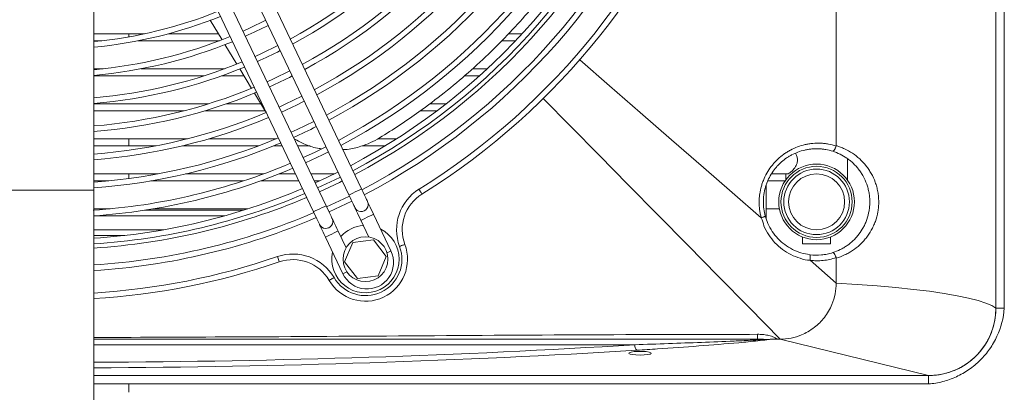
# Model space of a CAD drawing. Header units: millimetres. Extents: x -96593 to 66336, y -23969 to 7139.
# Tile 126 of 256: x -89872 to -89842, y -442 to -431. Entities that reach past the tile are written whole.
import ezdxf

# ---------------------------------------------------------------- set-up
doc = ezdxf.new("R2010")
doc.units = ezdxf.units.MM
doc.layers.add('mm_punktwstawienia', color=1, linetype='Continuous', lineweight=50)

# ---------------------------------------------------------------- blocks, each defined once
blk = doc.blocks.new('W_Z_TYLU')
at = {"color": 7, "linetype": 'Continuous', "lineweight": 13}
for p, q in [((348.088, 502.151), (348.088, 451.551)), ((348.088, 451.551), (348.088, 502.151)), ((348.388, 451.551), (348.388, 502.151)), ((342.388, 457.358), (342.388, 494.839)), ((315.888, 469.135), (315.888, 455.768)), ((325.447, 455.812), (320.722, 465.746)), ((320.271, 465.531), (324.995, 455.597)), ((319.006, 464.93), (323.731, 454.996)), ((324.183, 455.211), (319.458, 465.144)), ((320.048, 461.832), (320.469, 461.137)), ((315.888, 461.351), (317.702, 461.351)), ((316.169, 461.101), (315.888, 461.101)), ((317.138, 461.351), (317.138, 461.242)), ((320.377, 461.101), (317.478, 461.101)), ((318.555, 461.351), (320.339, 461.351)), ((330.943, 461.101), (330.447, 461.101)), ((330.692, 461.351), (331.177, 461.351)), ((320.574, 460.963), (320.994, 460.269)), ((315.888, 460.101), (316.224, 460.101)), ((317.574, 460.101), (320.558, 460.101)), ((321.099, 460.095), (321.518, 459.402)), ((329.404, 460.101), (329.931, 460.101)), ((319.832, 459.851), (315.888, 459.851)), ((321.246, 459.851), (320.455, 459.851)), ((329.657, 459.851), (329.122, 459.851)), ((321.623, 459.229), (321.98, 458.639)), ((315.888, 458.851), (319.986, 458.851)), ((319.107, 458.601), (315.888, 458.601)), ((322.007, 458.601), (319.852, 458.601)), ((320.626, 458.851), (321.851, 458.851)), ((321.98, 458.639), (322.042, 458.553)), ((328.138, 458.601), (327.545, 458.601)), ((327.876, 458.851), (328.464, 458.851)), ((315.888, 457.601), (319.233, 457.601)), ((317.138, 457.601), (317.138, 457.351)), ((319.996, 457.601), (322.399, 457.601)), ((326.028, 457.601), (326.699, 457.601)), ((318.101, 457.351), (315.888, 457.351)), ((321.769, 457.351), (319.053, 457.351)), ((322.611, 457.351), (322.317, 457.351)), ((323.617, 457.351), (323.164, 457.351)), ((326.299, 457.351), (325.474, 457.351)), ((342.788, 456.134), (342.788, 456.89)), ((315.888, 456.351), (318.194, 456.351)), ((317.138, 456.351), (317.138, 456.183)), ((319.17, 456.351), (321.95, 456.351)), ((322.51, 456.351), (323.086, 456.351)), ((323.64, 456.351), (324.482, 456.351)), ((340.075, 456.351), (340.653, 456.351)), ((340.588, 456.351), (340.588, 456.134)), ((316.431, 456.101), (315.888, 456.101)), ((321.234, 456.101), (317.931, 456.101)), ((323.205, 456.101), (321.848, 456.101)), ((323.957, 456.101), (323.759, 456.101)), ((339.888, 455.937), (339.888, 454.754)), ((315.888, 455.768), (312.888, 455.768)), ((315.888, 455.768), (315.888, 448.051)), ((315.888, 455.101), (316.48, 455.101)), ((318.015, 455.101), (321.393, 455.101)), ((324.288, 454.989), (325.101, 455.375)), ((320.563, 454.851), (315.888, 454.851)), ((317.701, 455.051), (321.236, 455.051)), ((326.499, 453.6), (325.877, 454.909)), ((339.713, 454.782), (339.711, 454.784)), ((325.425, 454.694), (325.71, 454.095)), ((315.888, 454.351), (318.374, 454.351)), ((315.888, 454.151), (317.005, 454.151)), ((324.161, 454.093), (324.784, 452.783)), ((324.897, 453.708), (324.612, 454.308)), ((341.188, 454.095), (341.188, 453.851)), ((342.188, 453.851), (342.188, 454.095)), ((325.131, 453.9), (324.844, 453.207)), ((325.875, 453.998), (325.131, 453.9)), ((326.332, 453.402), (325.875, 453.998)), ((341.188, 453.851), (342.188, 453.851)), ((326.044, 452.709), (326.332, 453.402)), ((342.388, 452.451), (342.388, 453.339)), ((324.844, 453.207), (325.3, 452.611)), ((341.456, 453.264), (341.455, 453.264)), ((342.388, 452.451), (341.456, 453.264)), ((325.3, 452.611), (326.044, 452.709)), ((348.388, 451.551), (348.088, 451.551)), ((335.201, 450.251), (315.888, 450.251)), ((340.388, 450.451), (340.282, 450.451)), ((345.688, 449.151), (340.388, 450.451)), ((335.466, 450.011), (335.31, 450.011)), ((345.688, 449.151), (315.888, 449.151)), ((345.688, 449.151), (345.688, 448.851)), ((317.138, 448.851), (315.888, 448.851)), ((317.138, 448.851), (317.138, 448.551))]:
    blk.add_line(p, q, dxfattribs=at)
at = {"color": 7, "linetype": 'Continuous', "lineweight": 13, "flags": 128}
for points in [[(322.029, 461.833), (321.451, 461.553), (321.217, 461.447)], [(322.459, 460.93), (321.875, 460.647), (321.646, 460.544)], [(339.711, 454.784), (338.678, 455.684), (337.658, 456.573), (336.515, 457.569), (335.395, 458.545), (334.301, 459.499), (333.236, 460.427)], [(322.889, 460.027), (322.3, 459.742), (322.076, 459.64)], [(323.318, 459.123), (322.725, 458.837), (322.506, 458.737)], [(331.93, 459.039), (332.915, 458.039), (333.926, 457.013), (334.961, 455.962), (336.017, 454.89), (337.09, 453.8), (338.179, 452.694), (339.279, 451.577), (340.388, 450.451)], [(323.748, 458.22), (323.15, 457.932), (322.935, 457.834)], [(324.178, 457.317), (323.773, 457.119), (323.365, 456.93)], [(323.451, 456.75), (324.058, 457.035), (324.263, 457.136)], [(324.607, 456.414), (324.203, 456.216), (323.794, 456.027)], [(323.88, 455.846), (324.491, 456.133), (324.693, 456.233)], [(324.757, 456.098), (324.657, 456.048), (323.945, 455.711)], [(324.995, 455.597), (325.013, 455.605), (325.062, 455.629), (325.135, 455.664), (325.221, 455.705), (325.308, 455.746), (325.381, 455.781), (325.43, 455.804), (325.447, 455.812)], [(325.662, 455.361), (325.658, 455.369), (325.645, 455.395), (325.626, 455.437), (325.599, 455.493), (325.566, 455.561), (325.529, 455.639), (325.489, 455.724), (325.447, 455.812)], [(327.604, 455.63), (327.602, 455.634), (327.596, 455.643), (327.586, 455.659), (327.573, 455.68), (327.557, 455.706), (327.539, 455.735), (327.519, 455.767), (327.498, 455.8)], [(325.015, 455.556), (324.817, 455.458), (324.202, 455.169)], [(324.995, 455.597), (325.037, 455.509), (325.078, 455.424), (325.115, 455.346), (325.147, 455.278), (325.174, 455.222), (325.194, 455.18), (325.206, 455.154), (325.21, 455.146)], [(324.183, 455.211), (324.166, 455.203), (324.117, 455.179), (324.043, 455.144), (323.957, 455.103), (323.871, 455.062), (323.797, 455.027), (323.748, 455.004), (323.731, 454.996)], [(324.398, 454.759), (324.393, 454.768), (324.381, 454.794), (324.361, 454.835), (324.335, 454.891), (324.302, 454.96), (324.265, 455.038), (324.225, 455.123), (324.183, 455.211)], [(325.21, 455.146), (325.214, 455.137), (325.227, 455.111), (325.246, 455.07), (325.273, 455.014), (325.306, 454.945), (325.343, 454.867), (325.383, 454.782), (325.425, 454.694)], [(325.877, 454.909), (325.835, 454.997), (325.794, 455.082), (325.757, 455.16), (325.725, 455.228), (325.698, 455.284), (325.678, 455.326), (325.666, 455.352), (325.662, 455.361)], [(323.731, 454.996), (323.773, 454.908), (323.813, 454.823), (323.851, 454.745), (323.883, 454.677), (323.91, 454.621), (323.93, 454.579), (323.942, 454.553), (323.946, 454.544)], [(324.612, 454.308), (324.57, 454.396), (324.53, 454.48), (324.493, 454.559), (324.46, 454.627), (324.434, 454.683), (324.414, 454.725), (324.402, 454.751), (324.398, 454.759)], [(325.425, 454.694), (325.442, 454.702), (325.491, 454.726), (325.564, 454.761), (325.651, 454.802), (325.737, 454.843), (325.81, 454.878), (325.859, 454.901), (325.877, 454.909)], [(323.946, 454.544), (323.95, 454.536), (323.962, 454.51), (323.982, 454.468), (324.009, 454.412), (324.041, 454.344), (324.079, 454.266), (324.119, 454.181), (324.161, 454.093)], [(324.612, 454.308), (324.595, 454.299), (324.546, 454.276), (324.473, 454.241), (324.387, 454.2), (324.3, 454.159), (324.227, 454.124), (324.178, 454.101), (324.161, 454.093)], [(326.992, 453.831), (326.989, 453.829), (326.978, 453.825), (326.961, 453.819), (326.938, 453.81), (326.909, 453.8), (326.877, 453.787), (326.842, 453.774), (326.805, 453.761)], [(322.511, 453.208), (322.51, 453.212), (322.506, 453.222), (322.5, 453.24), (322.492, 453.263), (322.482, 453.292), (322.471, 453.325), (322.459, 453.36), (322.446, 453.397)], [(326.355, 453.531), (326.36, 453.533), (326.433, 453.568), (326.482, 453.591), (326.499, 453.6)], [(324.293, 452.547), (324.296, 452.549), (324.306, 452.555), (324.322, 452.564), (324.344, 452.576), (324.37, 452.592), (324.4, 452.609), (324.432, 452.628), (324.466, 452.648)], [(324.928, 452.852), (324.923, 452.85), (324.85, 452.815), (324.801, 452.792), (324.784, 452.783)], [(348.088, 451.551), (347.945, 451.646), (347.734, 451.738), (347.456, 451.829), (347.113, 451.917), (346.707, 452.001), (346.242, 452.081), (345.72, 452.157), (345.144, 452.227), (344.518, 452.293), (343.848, 452.352), (343.136, 452.405), (342.388, 452.451)]]:
    blk.add_lwpolyline(points, dxfattribs=at)
at = {"color": 7, "linetype": 'Continuous', "lineweight": 13}
for centre, radius in [((341.688, 455.351), 1.35), ((341.688, 455.351), 1.27), ((341.688, 455.351), 1.17), ((341.688, 455.351), 1), ((325.588, 453.304), 0.8)]:
    blk.add_circle(centre, radius, dxfattribs=at)
for centre, radius, start, end in [((314.388, 476.851), 25, 301.9142, 18.9613), ((314.388, 476.851), 24.8, 301.9142, 18.9613), ((314.388, 476.851), 17.85, 298.4885, 339.6353), ((314.388, 476.851), 18.05, 298.4546, 339.6442), ((314.388, 476.851), 18.85, 298.3265, 339.6779), ((314.388, 476.851), 19.05, 298.2962, 339.6858), ((314.388, 476.851), 19.85, 298.1809, 339.7161), ((314.388, 476.851), 20.05, 298.1535, 339.7233), ((314.388, 476.851), 20.85, 298.0492, 339.7507), ((314.388, 476.851), 21.05, 298.0244, 339.7573), ((314.388, 476.851), 21.85, 297.9296, 339.7822), ((314.388, 476.851), 22.05, 297.907, 339.7881), ((314.388, 476.851), 22.85, 297.8205, 339.8109), ((314.388, 476.851), 23.05, 297.7998, 339.8163), ((314.388, 476.851), 23.2, 297.7846, 339.8203), ((314.388, 476.851), 23.8, 297.7254, 339.8359), ((314.388, 476.851), 24, 297.7063, 339.8409), ((314.388, 476.851), 15.85, 275.4303, 292.0016), ((314.388, 476.851), 16.05, 275.3624, 292.0445), ((314.388, 476.851), 17.05, 293.9254, 296.9501), ((314.388, 476.851), 16.85, 275.1072, 292.2058), ((314.388, 476.851), 17.05, 275.0471, 292.2437), ((314.388, 476.851), 18.05, 294.0092, 296.8663), ((314.388, 476.851), 17.85, 274.8204, 292.387), ((314.388, 476.851), 18.05, 274.7668, 292.4208), ((314.388, 476.851), 19.05, 294.0842, 296.7913), ((314.388, 476.851), 18.85, 274.5641, 292.549), ((314.388, 476.851), 19.05, 274.5161, 292.5793), ((314.388, 476.851), 20.05, 294.1517, 296.7238), ((314.388, 476.851), 19.85, 274.3337, 292.6983), ((314.388, 476.851), 20.05, 274.2904, 292.722), ((314.388, 476.851), 21.05, 294.2128, 296.6627), ((314.388, 476.851), 20.85, 274.1255, 292.8263), ((314.388, 476.851), 21.05, 274.0862, 292.8511), ((314.388, 476.851), 21.85, 273.8909, 292.9459), ((314.388, 476.851), 22.05, 273.8732, 292.9685), ((314.388, 476.851), 22.85, 273.7639, 293.055), ((328.397, 454.357), 1.7, 121.9142, 200.5448), ((314.388, 476.851), 23.05, 273.7312, 293.0757), ((314.388, 476.851), 23.2, 273.7071, 293.0909), ((328.397, 454.357), 1.5, 121.9142, 200.5448), ((325.436, 455.253), 0.25, 205.4377, 25.4377), ((314.388, 476.851), 23.8, 273.6135, 293.1501), ((314.388, 476.851), 24, 273.5833, 293.1692), ((324.172, 454.652), 0.25, 205.4377, 25.4377), ((325.588, 453.304), 1.2, 93.4134, 137.4621), ((325.588, 453.304), 1.2, 0, 63.0962), ((325.588, 453.304), 1.5, 210.3307, 20.5448), ((325.588, 453.304), 1.3, 210.3307, 20.5448), ((314.388, 476.851), 24.8, 273.4676, 288.9613), ((322.998, 451.789), 1.7, 30.3307, 108.9613), ((325.588, 453.304), 1.2, 167.7793, 0), ((325.641, 453.192), 0.95, 205.4377, 25.4377), ((314.388, 476.851), 25, 273.4398, 288.9613), ((322.998, 451.789), 1.5, 30.3307, 108.9613), ((345.688, 451.551), 2.4, 270, 0), ((315.138, 450.584), 24.445, 359.6898, 0.0903), ((335.452, 450.231), 0.252, 175.3164, 224.6418)]:
    blk.add_arc(centre, radius, start, end, dxfattribs=at)
for centre, major_axis, ratio, start_param, end_param in [((314.388, 459.079), (58, 0), 0.16306, 4.738254, 5.079424), ((314.388, 458.882), (58.2, 0), 0.1625, 4.738165, 5.079424), ((335.388, 449.948), (0.4, 0), 0.1625, 1.767228, 7.65755)]:
    blk.add_ellipse(centre, major_axis=major_axis, ratio=ratio, start_param=start_param, end_param=end_param, dxfattribs=at)
for points, knots in [([(326.091, 457.635), (326.331, 457.784), (326.81, 458.083), (327.585, 458.62), (328.409, 459.242), (329.27, 459.964), (330.083, 460.718), (330.844, 461.495), (331.545, 462.283), (332.189, 463.079), (332.783, 463.88), (333.132, 464.408), (333.307, 464.673)], [0, 0, 0, 0, 0.075987, 0.152268, 0.255956, 0.359649, 0.466079, 0.572516, 0.678323, 0.784138, 0.892066, 1, 1, 1, 1]), ([(323.043, 457.601), (323.175, 457.532), (323.457, 457.383), (323.789, 457.273), (323.983, 457.252), (324.008, 457.249)], [0, 0, 0, 0, 0.434858, 0.927226, 1, 1, 1, 1]), ([(324.779, 457.216), (324.833, 457.218), (325.053, 457.226), (325.387, 457.314), (325.773, 457.456), (325.985, 457.575), (326.091, 457.635)], [0, 0, 0, 0, 0.1154446, 0.4748008, 0.7373962, 1, 1, 1, 1]), ([(339.711, 454.784), (339.708, 454.796), (339.705, 454.807), (339.699, 454.83), (339.69, 454.865), (339.683, 454.9), (339.669, 454.97), (339.661, 455.017), (339.643, 455.157), (339.638, 455.252), (339.639, 455.395), (339.641, 455.443), (339.648, 455.539), (339.653, 455.586), (339.673, 455.728), (339.693, 455.821), (339.732, 455.957), (339.747, 456.003), (339.779, 456.093), (339.797, 456.137), (339.855, 456.269), (339.898, 456.353), (339.997, 456.514), (340.051, 456.591), (340.14, 456.702), (340.172, 456.738), (340.236, 456.807), (340.269, 456.84), (340.371, 456.937), (340.443, 456.997), (340.556, 457.079), (340.595, 457.105), (340.675, 457.154), (340.716, 457.178), (340.921, 457.288), (341.094, 457.353), (341.322, 457.406), (341.368, 457.414), (341.46, 457.429), (341.507, 457.435), (341.645, 457.447), (341.738, 457.449), (341.877, 457.443), (341.924, 457.439), (342.017, 457.428), (342.064, 457.421), (342.204, 457.395), (342.295, 457.371), (342.385, 457.34)], [0, 0, 0, 0, 0.007813, 0.007813, 0.015625, 0.03125, 0.03125, 0.0625, 0.0625, 0.125, 0.125, 0.15625, 0.15625, 0.1875, 0.1875, 0.25, 0.25, 0.28125, 0.28125, 0.3125, 0.3125, 0.375, 0.375, 0.4375, 0.4375, 0.46875, 0.46875, 0.5, 0.5, 0.5625, 0.5625, 0.59375, 0.59375, 0.625, 0.625, 0.75, 0.75, 0.78125, 0.78125, 0.8125, 0.8125, 0.875, 0.875, 0.90625, 0.90625, 0.9375, 0.9375, 1, 1, 1, 1]), ([(342.265, 457.159), (342.183, 457.185), (342.1, 457.205), (341.974, 457.227), (341.932, 457.233), (341.848, 457.242), (341.806, 457.245), (341.68, 457.25), (341.597, 457.248), (341.472, 457.237), (341.431, 457.232), (341.348, 457.218), (341.306, 457.21), (341.101, 457.164), (340.945, 457.105), (340.759, 457.007), (340.723, 456.986), (340.651, 456.941), (340.616, 456.918), (340.513, 456.844), (340.448, 456.791), (340.356, 456.704), (340.326, 456.674), (340.268, 456.612), (340.239, 456.579), (340.159, 456.479), (340.109, 456.41), (340.021, 456.264), (339.981, 456.188), (339.929, 456.069), (339.913, 456.029), (339.884, 455.947), (339.871, 455.906), (339.836, 455.782), (339.818, 455.698), (339.8, 455.57), (339.796, 455.527), (339.79, 455.441), (339.788, 455.397), (339.787, 455.181), (339.81, 455.012), (339.856, 454.845)], [0, 0, 0, 0, 0.0625, 0.0625, 0.09375, 0.09375, 0.125, 0.125, 0.1875, 0.1875, 0.21875, 0.21875, 0.25, 0.25, 0.375, 0.375, 0.40625, 0.40625, 0.4375, 0.4375, 0.5, 0.5, 0.53125, 0.53125, 0.5625, 0.5625, 0.625, 0.625, 0.6875, 0.6875, 0.71875, 0.71875, 0.75, 0.75, 0.8125, 0.8125, 0.84375, 0.84375, 0.875, 0.875, 1, 1, 1, 1]), ([(342.385, 457.34), (342.381, 457.327), (342.377, 457.314), (342.368, 457.289), (342.363, 457.277), (342.352, 457.254), (342.347, 457.243), (342.336, 457.222), (342.33, 457.213), (342.313, 457.188), (342.302, 457.175), (342.282, 457.159), (342.273, 457.156), (342.265, 457.159)], [0, 0, 0, 0, 0.125, 0.125, 0.25, 0.25, 0.375, 0.375, 0.5, 0.5, 0.75, 0.75, 1, 1, 1, 1]), ([(342.388, 457.358), (342.401, 457.354), (342.414, 457.35), (342.44, 457.342), (342.478, 457.329), (342.516, 457.315), (342.592, 457.286), (342.641, 457.265), (342.787, 457.197), (342.88, 457.145), (343.059, 457.025), (343.146, 456.957), (343.306, 456.81), (343.381, 456.731), (343.484, 456.602), (343.517, 456.557), (343.58, 456.465), (343.61, 456.416), (343.694, 456.267), (343.742, 456.162), (343.802, 455.998), (343.819, 455.943), (343.85, 455.828), (343.863, 455.77), (343.885, 455.651), (343.893, 455.592), (343.903, 455.472), (343.906, 455.413), (343.906, 455.293), (343.904, 455.233), (343.893, 455.114), (343.886, 455.053), (343.855, 454.877), (343.825, 454.763), (343.766, 454.598), (343.744, 454.544), (343.695, 454.438), (343.669, 454.387), (343.586, 454.238), (343.523, 454.145), (343.419, 454.014), (343.383, 453.972), (343.308, 453.891), (343.269, 453.853), (343.148, 453.742), (343.063, 453.675), (342.928, 453.584), (342.881, 453.556), (342.787, 453.503), (342.739, 453.478), (342.593, 453.409), (342.492, 453.37), (342.388, 453.339)], [0, 0, 0, 0, 0.007813, 0.007813, 0.015625, 0.03125, 0.03125, 0.0625, 0.0625, 0.125, 0.125, 0.1875, 0.1875, 0.25, 0.25, 0.28125, 0.28125, 0.3125, 0.3125, 0.375, 0.375, 0.40625, 0.40625, 0.4375, 0.4375, 0.46875, 0.46875, 0.5, 0.5, 0.53125, 0.53125, 0.5625, 0.5625, 0.625, 0.625, 0.65625, 0.65625, 0.6875, 0.6875, 0.75, 0.75, 0.78125, 0.78125, 0.8125, 0.8125, 0.875, 0.875, 0.90625, 0.90625, 0.9375, 0.9375, 1, 1, 1, 1]), ([(340.653, 456.357), (340.66, 456.356), (340.685, 456.352), (340.754, 456.397), (340.855, 456.49), (340.95, 456.62), (341.002, 456.752), (341.006, 456.822), (341.008, 456.851)], [0, 0, 0, 0, 0.082206, 0.275105, 0.498134, 0.757252, 0.899198, 1, 1, 1, 1]), ([(341.008, 456.851), (341.004, 456.896), (340.995, 456.983), (340.957, 457.054), (340.938, 457.089)], [0, 0, 0, 0, 0.507927, 1, 1, 1, 1]), ([(342.268, 453.539), (342.359, 453.569), (342.447, 453.604), (342.575, 453.668), (342.616, 453.69), (342.698, 453.739), (342.738, 453.765), (342.856, 453.847), (342.93, 453.908), (343.034, 454.007), (343.068, 454.042), (343.133, 454.115), (343.165, 454.153), (343.255, 454.271), (343.31, 454.354), (343.382, 454.488), (343.405, 454.534), (343.447, 454.628), (343.466, 454.677), (343.517, 454.825), (343.543, 454.927), (343.57, 455.085), (343.577, 455.139), (343.586, 455.247), (343.588, 455.3), (343.588, 455.408), (343.585, 455.461), (343.576, 455.568), (343.569, 455.622), (343.55, 455.728), (343.539, 455.781), (343.512, 455.883), (343.496, 455.933), (343.444, 456.08), (343.402, 456.173), (343.329, 456.307), (343.303, 456.351), (343.248, 456.434), (343.219, 456.474), (343.13, 456.59), (343.065, 456.661), (342.961, 456.76), (342.924, 456.792), (342.85, 456.853), (342.812, 456.881), (342.694, 456.963), (342.613, 457.011), (342.444, 457.094), (342.356, 457.13), (342.265, 457.159)], [0, 0, 0, 0, 0.0625, 0.0625, 0.09375, 0.09375, 0.125, 0.125, 0.1875, 0.1875, 0.21875, 0.21875, 0.25, 0.25, 0.3125, 0.3125, 0.34375, 0.34375, 0.375, 0.375, 0.4375, 0.4375, 0.46875, 0.46875, 0.5, 0.5, 0.53125, 0.53125, 0.5625, 0.5625, 0.59375, 0.59375, 0.625, 0.625, 0.6875, 0.6875, 0.71875, 0.71875, 0.75, 0.75, 0.8125, 0.8125, 0.84375, 0.84375, 0.875, 0.875, 0.9375, 0.9375, 1, 1, 1, 1]), ([(340.588, 456.101), (340.553, 456.101), (340.352, 456.101), (340.13, 456.101), (339.946, 456.101)], [0, 0, 0, 0, 0.1728482, 1, 1, 1, 1]), ([(339.888, 455.101), (339.901, 455.101), (340.068, 455.101), (340.224, 455.101), (340.367, 455.101)], [0, 0, 0, 0, 0.078017, 1, 1, 1, 1]), ([(339.856, 454.845), (339.856, 454.843), (339.854, 454.84), (339.841, 454.832), (339.831, 454.827), (339.803, 454.815), (339.787, 454.809), (339.75, 454.796), (339.73, 454.79), (339.711, 454.784)], [0, 0, 0, 0, 0.25, 0.25, 0.5, 0.5, 0.75, 0.75, 1, 1, 1, 1]), ([(339.857, 454.842), (339.857, 454.84), (339.854, 454.836), (339.841, 454.829), (339.831, 454.824), (339.805, 454.813), (339.79, 454.807), (339.754, 454.795), (339.734, 454.788), (339.713, 454.782)], [0, 0, 0, 0, 0.25, 0.25, 0.5, 0.5, 0.75, 0.75, 1, 1, 1, 1]), ([(341.455, 453.264), (341.455, 453.264), (341.335, 453.264), (341.102, 453.332), (340.767, 453.456), (340.463, 453.647), (340.193, 453.884), (339.977, 454.17), (339.793, 454.463), (339.77, 454.696), (339.713, 454.782), (339.713, 454.782)], [0, 0, 0, 0, 0.000002, 0.146003, 0.292007, 0.437605, 0.583201, 0.729461, 0.875703, 0.999998, 1, 1, 1, 1]), ([(339.857, 454.842), (339.885, 454.754), (339.947, 454.562), (340.1, 454.29), (340.302, 454.034), (340.547, 453.818), (340.824, 453.646), (341.126, 453.521), (341.34, 453.483), (341.447, 453.464)], [0, 0, 0, 0, 0.123158, 0.269361, 0.41559, 0.561701, 0.707814, 0.853907, 1, 1, 1, 1]), ([(341.447, 453.464), (341.451, 453.463), (341.455, 453.459), (341.46, 453.439), (341.462, 453.423), (341.464, 453.384), (341.463, 453.361), (341.46, 453.312), (341.458, 453.287), (341.455, 453.264)], [0, 0, 0, 0, 0.25, 0.25, 0.5, 0.5, 0.75, 0.75, 1, 1, 1, 1]), ([(341.448, 453.464), (341.586, 453.446), (341.723, 453.444), (341.928, 453.463), (341.997, 453.473), (342.133, 453.5), (342.201, 453.518), (342.268, 453.539)], [0, 0, 0, 0, 0.5, 0.5, 0.75, 0.75, 1, 1, 1, 1]), ([(341.456, 453.264), (341.459, 453.287), (341.461, 453.312), (341.464, 453.361), (341.464, 453.384), (341.463, 453.423), (341.461, 453.438), (341.455, 453.459), (341.452, 453.463), (341.448, 453.464)], [0, 0, 0, 0, 0.25, 0.25, 0.5, 0.5, 0.75, 0.75, 1, 1, 1, 1]), ([(342.385, 453.359), (342.31, 453.333), (342.233, 453.312), (342.079, 453.278), (342.001, 453.266), (341.846, 453.25), (341.768, 453.247), (341.612, 453.248), (341.534, 453.254), (341.456, 453.264)], [0, 0, 0, 0, 0.25, 0.25, 0.5, 0.5, 0.75, 0.75, 1, 1, 1, 1]), ([(342.385, 453.359), (342.381, 453.372), (342.376, 453.385), (342.367, 453.41), (342.362, 453.422), (342.352, 453.445), (342.347, 453.456), (342.336, 453.476), (342.33, 453.486), (342.314, 453.51), (342.303, 453.523), (342.284, 453.539), (342.275, 453.542), (342.268, 453.539)], [0, 0, 0, 0, 0.125, 0.125, 0.25, 0.25, 0.375, 0.375, 0.5, 0.5, 0.75, 0.75, 1, 1, 1, 1]), ([(342.388, 452.451), (342.388, 452.19), (342.3, 451.749), (342.076, 451.364), (341.966, 451.223)], [0, 0, 0, 0, 0.25, 0.4211761, 0.4211761, 0.4211761, 0.4211761]), ([(341.966, 451.223), (341.915, 451.158), (341.806, 451.034), (341.682, 450.924), (341.616, 450.873)], [0.4211761, 0.4211761, 0.4211761, 0.4211761, 0.5, 0.5788236, 0.5788236, 0.5788236, 0.5788236]), ([(348.388, 451.551), (348.363, 451.207), (348.23, 450.697), (347.877, 450.087), (347.54, 449.688), (347.133, 449.35), (346.683, 449.093), (346.192, 448.919), (345.858, 448.864), (345.688, 448.851)], [0, 0, 0, 0, 0.25, 0.375, 0.5, 0.625, 0.75, 0.875, 1, 1, 1, 1]), ([(348.088, 451.551), (348.088, 451.536), (348.088, 451.504), (348.086, 451.457), (348.084, 451.41), (348.081, 451.363), (348.076, 451.316), (348.071, 451.27), (348.065, 451.223), (348.058, 451.176), (348.051, 451.13), (348.03, 451.022), (347.988, 450.854), (347.909, 450.632), (347.808, 450.418), (347.646, 450.149), (347.396, 449.843), (347.09, 449.593), (346.821, 449.431), (346.608, 449.331), (346.386, 449.251), (346.202, 449.205), (346.063, 449.18), (345.97, 449.167), (345.876, 449.158), (345.782, 449.153), (345.719, 449.152), (345.688, 449.151)], [0, 0, 0, 0, 0.012521, 0.025026, 0.03752, 0.050008, 0.062494, 0.074984, 0.087481, 0.099992, 0.112521, 0.125072, 0.187649, 0.250099, 0.312511, 0.375131, 0.500003, 0.624875, 0.68748, 0.749907, 0.812342, 0.874933, 0.900008, 0.925013, 0.949988, 0.97497, 1, 1, 1, 1]), ([(315.888, 450.509), (317.665, 450.516), (323.996, 450.538), (331.894, 450.608), (338.016, 450.619), (339.584, 450.622)], [0, 0, 0, 0, 0.224989, 0.801476, 1, 1, 1, 1]), ([(339.584, 450.622), (339.645, 450.622), (339.706, 450.62), (339.826, 450.609), (339.886, 450.601), (339.975, 450.582), (340.005, 450.575), (340.064, 450.558), (340.093, 450.549), (340.15, 450.527), (340.178, 450.515), (340.218, 450.494), (340.231, 450.486), (340.25, 450.474), (340.257, 450.47), (340.269, 450.461), (340.276, 450.456), (340.282, 450.451)], [0, 0, 0, 0, 0.25, 0.25, 0.5, 0.5, 0.625, 0.625, 0.75, 0.75, 0.875, 0.875, 0.9375, 0.9375, 0.96875, 0.96875, 1, 1, 1, 1]), ([(341.375, 450.712), (341.303, 450.671), (340.994, 450.52), (340.65, 450.451), (340.388, 450.451)], [0.6713046, 0.6713046, 0.6713046, 0.6713046, 0.75, 1, 1, 1, 1]), ([(339.583, 450.451), (338.015, 450.451), (331.894, 450.451), (323.995, 450.451), (317.665, 450.451), (315.888, 450.451)], [0, 0, 0, 0, 0.1985346, 0.7750456, 1, 1, 1, 1]), ([(335.201, 450.251), (335.602, 450.264), (336.002, 450.277), (336.795, 450.305), (337.189, 450.319), (337.97, 450.349), (338.359, 450.365), (338.934, 450.39), (339.125, 450.399), (339.408, 450.412), (339.502, 450.417), (339.641, 450.425), (339.688, 450.427), (339.779, 450.433), (339.824, 450.435), (339.869, 450.438)], [0, 0, 0, 0, 0.25, 0.25, 0.5, 0.5, 0.75, 0.75, 0.875, 0.875, 0.9375, 0.9375, 0.96875, 0.96875, 1, 1, 1, 1]), ([(339.968, 450.44), (339.949, 450.436), (339.843, 450.416), (339.479, 450.378), (338.685, 450.3), (337.487, 450.204), (336.265, 450.117), (335.521, 450.07), (335.273, 450.054)], [0, 0, 0, 0, 0.01705, 0.0927003, 0.2438059, 0.5463167, 0.8489737, 1, 1, 1, 1]), ([(339.968, 450.44), (339.944, 450.439), (339.912, 450.438), (339.878, 450.438), (339.869, 450.438), (339.869, 450.438)], [0, 0, 0, 0, 0.720229, 0.990553, 1, 1, 1, 1]), ([(340.282, 450.451), (340.198, 450.45), (340.09, 450.448), (339.991, 450.442), (339.968, 450.44)], [0, 0, 0, 0, 0.773303, 1, 1, 1, 1])]:
    blk.add_open_spline(points, degree=3, knots=knots, dxfattribs=at)
for points in [[(342.385, 457.34), (342.387, 457.346), (342.388, 457.352), (342.388, 457.358)], [(339.856, 454.845), (339.856, 454.844), (339.856, 454.843), (339.857, 454.842)], [(341.447, 453.464), (341.447, 453.464), (341.448, 453.464), (341.448, 453.464)], [(342.388, 453.339), (342.388, 453.346), (342.387, 453.353), (342.385, 453.359)], [(341.616, 450.873), (341.54, 450.814), (341.459, 450.76), (341.375, 450.712)], [(339.869, 450.438), (339.774, 450.448), (339.679, 450.451), (339.583, 450.451)], [(345.688, 448.851), (336.234, 448.851), (326.69, 448.851), (317.138, 448.851)]]:
    blk.add_open_spline(points, degree=3, dxfattribs=at)
blk = doc.blocks.new('A$C2E197AD3')
at = {"color": 252, "lineweight": 13, "xscale": 0.8500000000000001, "yscale": 0.8500000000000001, "zscale": 0.8500000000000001}
blk.add_blockref('W_Z_TYLU', (1233.613, 1496.992), dxfattribs=at)

msp = doc.modelspace()

# ---------------------------------------------------------------- block references
at = {"layer": 'mm_punktwstawienia', "lineweight": 60}
msp.add_blockref('A$C2E197AD3', (-91372.024, -2320.702), dxfattribs=at)

doc.saveas('drawing.dxf')
